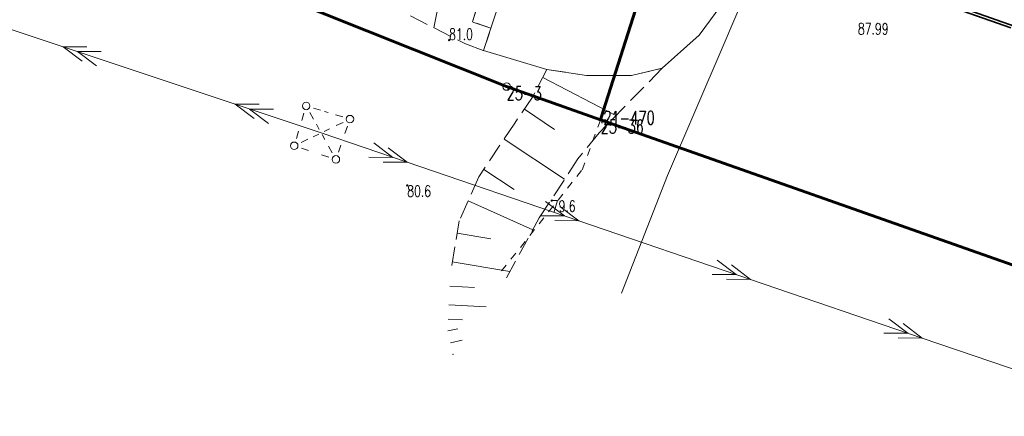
# Model space of a CAD drawing. Header units: metres. Extents: x 7505752 to 7507120, y 5839999 to 5840598.
# Tile 7 of 35: x 7506075 to 7506140, y 5840357 to 5840383. Entities that reach past the tile are written whole.
import ezdxf
from ezdxf.enums import TextEntityAlignment as Align

# ---------------------------------------------------------------- set-up
doc = ezdxf.new("R2010")
doc.units = ezdxf.units.M
doc.header["$MEASUREMENT"] = 0
for name, pattern in [('2_1', [0]), ('2_14', [1, -1]), ('2_OTKC', [1.5, 1, -0.5]), ('2_OTKM', [0]), ('2_OTRK', [1.75, 1.25, -0.5]), ('2_OTRKG', [1.75, 1.25, -0.5]), ('2_OTRU', [0]), ('2_OTWP', [0]), ('4_SUEP_A', [0]), ('GDE', [0]), ('GUZ', [1, 0.5, -0.5])]:
    doc.linetypes.add(name, pattern=pattern)
doc.layers.get('0').update_dxf_attribs({"color": 250, "linetype": 'CONTINUOUS', "lineweight": 100})
for name, color, linetype, lineweight in [('Dzialki', 7, 'GDE', 18), ('Numery_punktow', 7, 'CONTINUOUS', 9), ('OTK_L_2', 7, '2_OTKC', 18), ('OTK_L_7', 7, '2_OTKM', 35), ('OTO_L_0', 7, 'CONTINUOUS', 35), ('OTR_L_0', 7, '2_OTRU', 18), ('OTR_L_1', 7, '2_OTRK', 18), ('OTR_T_1', 7, 'CONTINUOUS', 18), ('Punkty', 7, 'CONTINUOUS', 18), ('SUEP_L_0', 1, '4_SUEP_A', 18), ('SUER_T_0', 1, 'CONTINUOUS', 18), ('SUP_T_2', 7, 'CONTINUOUS', 18)]:
    doc.layers.add(name, color=color, linetype=linetype, lineweight=lineweight)
doc.layers.add('OTW_L_0', color=7, linetype='2_OTWP', lineweight=18, true_color=0x59d9ff)
doc.layers.add('Uzytki', color=7, linetype='GUZ', lineweight=18, true_color=0x008000)
doc.styles.get("Standard").update_dxf_attribs({"font": 'Simplex.SHX', "width": 0.75})

# ---------------------------------------------------------------- blocks, each defined once
blk = doc.blocks.new('GRO')
at = {"linetype": 'Continuous'}
blk.add_circle((0, 0), 0.045, dxfattribs=at)
blk = doc.blocks.new('GRT')
at = {"linetype": 'Continuous'}
blk.add_circle((0, 0), 0.25, dxfattribs=at)
blk = doc.blocks.new('2_OTRN')
at = {"linetype": 'Continuous'}
blk.add_circle((0, 0), 0.045, dxfattribs=at)
blk = doc.blocks.new('4_SUPP')
at = {"linetype": 'Continuous'}
blk.add_circle((0, 0), 0.25, dxfattribs=at)

msp = doc.modelspace()

# ---------------------------------------------------------------- linework, layer by layer
at = {"layer": 'Dzialki', "color": 3, "lineweight": 60}
for p, q in [((7506106.97, 5840379.02), (7505946.58, 5840443.14)), ((7506125.22, 5840414.61), (7506113.37, 5840377.4)), ((7506113.19, 5840376.82), (7506106.97, 5840379.02)), ((7506113.37, 5840377.4), (7506113.19, 5840376.82)), ((7506113.19, 5840376.82), (7506254.11, 5840327.08))]:
    msp.add_line(p, q, dxfattribs=at)
at = {"layer": 'OTK_L_2', "linetype": '2_OTKC'}
for p, q in [((7506104.708, 5840383.301), (7506107.713, 5840392.693)), ((7506108.998, 5840392.082), (7506105.932, 5840382.889)), ((7506136.976, 5840384.267), (7506188.129, 5840366.342)), ((7506105.932, 5840382.889), (7506104.708, 5840383.301))]:
    msp.add_line(p, q, dxfattribs=at)
at = {"layer": 'OTK_L_7', "linetype": '2_OTKM'}
msp.add_line((7506140.326, 5840382.91), (7506124.224, 5840388.568), dxfattribs=at)
at = {"layer": 'OTO_L_0'}
msp.add_line((7506136.976, 5840384.267), (7506144.054, 5840381.786), dxfattribs=at)
at = {"layer": 'OTR_L_0', "linetype": '2_OTRU'}
for p, q in [((7506108.998, 5840392.082), (7506105.932, 5840382.889)), ((7506119.707, 5840382.416), (7506124.224, 5840388.568)), ((7506105.932, 5840382.889), (7506105.442, 5840381.396)), ((7506117.272, 5840380.228), (7506119.707, 5840382.416)), ((7506105.442, 5840381.396), (7506109.641, 5840380.155)), ((7506109.641, 5840380.155), (7506112.264, 5840379.743)), ((7506112.264, 5840379.743), (7506115.225, 5840379.744)), ((7506115.225, 5840379.744), (7506117.272, 5840380.228))]:
    msp.add_line(p, q, dxfattribs=at)
at = {"layer": 'OTR_L_1', "linetype": '2_1'}
for p, q in [((7506104.298, 5840393.389), (7506102.16, 5840382.903)), ((7506109.364, 5840379.622), (7506114.207, 5840377.098)), ((7506108.148, 5840377.532), (7506110.15, 5840376.168)), ((7506106.807, 5840375.541), (7506110.801, 5840372.878)), ((7506105.469, 5840373.535), (7506107.475, 5840372.197)), ((7506104.429, 5840371.445), (7506108.705, 5840369.541)), ((7506103.704, 5840369.316), (7506105.938, 5840368.939)), ((7506103.382, 5840367.411), (7506107.193, 5840366.767)), ((7506103.228, 5840365.803), (7506104.844, 5840365.715)), ((7506103.161, 5840364.569), (7506105.628, 5840364.435)), ((7506103.109, 5840363.627), (7506104.051, 5840363.576)), ((7506103.091, 5840362.838), (7506103.743, 5840362.982)), ((7506103.262, 5840362.063), (7506104.036, 5840362.234))]:
    msp.add_line(p, q, dxfattribs=at)
at = {"layer": 'OTR_L_1', "linetype": '2_OTRK'}
for p, q in [((7506104.708, 5840383.301), (7506107.713, 5840392.693)), ((7506100.615, 5840383.692), (7506104.249, 5840381.837)), ((7506105.932, 5840382.889), (7506104.708, 5840383.301)), ((7506105.442, 5840381.396), (7506105.932, 5840382.889)), ((7506104.249, 5840381.837), (7506105.442, 5840381.396)), ((7506109.641, 5840380.155), (7506112.264, 5840379.743)), ((7506112.264, 5840379.743), (7506115.225, 5840379.744)), ((7506117.272, 5840380.228), (7506113.091, 5840375.958)), ((7506115.225, 5840379.744), (7506117.272, 5840380.228)), ((7506113.091, 5840375.958), (7506111.683, 5840374.228)), ((7506109.13, 5840370.32), (7506111.683, 5840374.228)), ((7506106.968, 5840366.354), (7506109.13, 5840370.32))]:
    msp.add_line(p, q, dxfattribs=at)
at = {"layer": 'OTR_L_1', "linetype": '2_OTRKG'}
for p, q in [((7506109.641, 5840380.155), (7506108.684, 5840378.318)), ((7506108.684, 5840378.318), (7506107.506, 5840376.589)), ((7506107.506, 5840376.589), (7506105.14, 5840373.042)), ((7506105.14, 5840373.042), (7506103.841, 5840370.123)), ((7506103.841, 5840370.123), (7506103.284, 5840366.829))]:
    msp.add_line(p, q, dxfattribs=at)
at = {"layer": 'OTR_L_1', "linetype": '2_1'}
msp.add_point((7506103.433, 5840361.289), dxfattribs=at)
at = {"layer": 'OTW_L_0', "linetype": '2_OTWP'}
for p, q in [((7506121.304, 5840381.722), (7506124.224, 5840388.568)), ((7506117.625, 5840373.129), (7506121.304, 5840381.722)), ((7506114.577, 5840365.346), (7506117.625, 5840373.129))]:
    msp.add_line(p, q, dxfattribs=at)
at = {"layer": 'OTW_L_0', "linetype": '2_14'}
msp.add_line((7506140.326, 5840382.91), (7506124.224, 5840388.568), dxfattribs=at)
at = {"layer": 'SUEP_L_0', "linetype": '4_SUEP_A'}
for p, q in [((7506066.25, 5840385.444), (7506077.634, 5840381.646)), ((7506077.634, 5840381.646), (7506089.017, 5840377.849)), ((7506079.215, 5840381.646), (7506077.634, 5840381.646)), ((7506077.634, 5840381.646), (7506078.898, 5840380.697)), ((7506080.163, 5840381.329), (7506078.582, 5840381.33)), ((7506078.582, 5840381.33), (7506079.847, 5840380.381)), ((7506089.017, 5840377.849), (7506094.709, 5840375.95)), ((7506090.598, 5840377.848), (7506089.017, 5840377.849)), ((7506089.017, 5840377.849), (7506090.282, 5840376.9)), ((7506091.547, 5840377.532), (7506089.966, 5840377.532)), ((7506089.966, 5840377.532), (7506091.23, 5840376.583)), ((7506094.709, 5840375.95), (7506100.386, 5840374.01)), ((7506098.182, 5840375.291), (7506099.44, 5840374.333)), ((7506099.129, 5840374.968), (7506100.386, 5840374.01)), ((7506099.44, 5840374.333), (7506097.859, 5840374.345)), ((7506100.386, 5840374.01), (7506098.805, 5840374.022)), ((7506100.386, 5840374.01), (7506111.742, 5840370.129)), ((7506109.538, 5840371.411), (7506110.795, 5840370.453)), ((7506110.484, 5840371.087), (7506111.742, 5840370.129)), ((7506110.795, 5840370.453), (7506109.214, 5840370.465)), ((7506111.742, 5840370.129), (7506110.16, 5840370.141)), ((7506111.742, 5840370.129), (7506123.097, 5840366.249)), ((7506120.893, 5840367.53), (7506122.151, 5840366.572)), ((7506122.151, 5840366.572), (7506120.569, 5840366.584)), ((7506121.839, 5840367.207), (7506123.097, 5840366.249)), ((7506123.097, 5840366.249), (7506121.516, 5840366.261)), ((7506123.097, 5840366.249), (7506134.452, 5840362.368)), ((7506132.248, 5840363.65), (7506133.506, 5840362.692)), ((7506133.194, 5840363.327), (7506134.452, 5840362.368)), ((7506133.506, 5840362.692), (7506131.925, 5840362.704)), ((7506134.452, 5840362.368), (7506132.871, 5840362.38)), ((7506134.452, 5840362.368), (7506145.807, 5840358.488))]:
    msp.add_line(p, q, dxfattribs=at)
at = {"layer": 'SUP_T_2', "linetype": 'Continuous', "lineweight": 0}
for p, q in [((7506093.572, 5840377.254), (7506093.428, 5840376.775)), ((7506093.959, 5840377.296), (7506094.202, 5840376.859)), ((7506094.195, 5840377.589), (7506094.674, 5840377.445)), ((7506094.925, 5840377.37), (7506095.176, 5840377.295)), ((7506095.655, 5840377.151), (7506096.134, 5840377.007)), ((7506094.389, 5840376.521), (7506094.577, 5840376.183)), ((7506095.711, 5840376.431), (7506096.161, 5840376.647)), ((7506096.283, 5840375.919), (7506096.448, 5840376.391)), ((7506093.212, 5840376.055), (7506093.068, 5840375.576)), ((7506094.185, 5840375.701), (7506094.543, 5840375.872)), ((7506094.765, 5840375.845), (7506094.952, 5840375.508)), ((7506094.901, 5840376.044), (7506095.26, 5840376.215)), ((7506093.375, 5840375.313), (7506093.826, 5840375.529)), ((7506095.195, 5840375.071), (7506095.438, 5840374.633)), ((7506095.846, 5840374.668), (7506096.011, 5840375.14)), ((7506093.4, 5840374.942), (7506093.875, 5840374.787)), ((7506094.73, 5840374.507), (7506095.206, 5840374.352))]:
    msp.add_line(p, q, dxfattribs=at)
at = {"layer": 'Uzytki'}
for p, q in [((7506106.97, 5840379.02), (7505946.58, 5840443.14)), ((7506125.22, 5840414.61), (7506113.37, 5840377.4)), ((7506113.19, 5840376.82), (7506106.97, 5840379.02)), ((7506113.37, 5840377.4), (7506113.19, 5840376.82)), ((7506111.97, 5840373.51), (7506113.19, 5840376.82)), ((7506113.19, 5840376.82), (7506254.11, 5840327.08)), ((7506106.64, 5840366.81), (7506111.97, 5840373.51))]:
    msp.add_line(p, q, dxfattribs=at)

# ---------------------------------------------------------------- block references
at = {"layer": 'OTR_T_1'}
for p in [(7506103.177, 5840382.1), (7506100.4, 5840372.47), (7506109.962, 5840371.466)]:
    msp.add_blockref('2_OTRN', p, dxfattribs=at)
at = {"layer": 'Punkty'}
for name, p in [('GRT', (7506106.97, 5840379.02)), ('GRO', (7506113.37, 5840377.4)), ('GRO', (7506113.19, 5840376.82))]:
    msp.add_blockref(name, p, dxfattribs=at)
at = {"layer": 'SUP_T_2'}
for p in [(7506093.716, 5840377.733), (7506096.612, 5840376.863), (7506092.924, 5840375.097), (7506095.681, 5840374.196)]:
    msp.add_blockref('4_SUPP', p, dxfattribs=at)

# ---------------------------------------------------------------- texts
at = {"layer": 'Numery_punktow', "width": 0.7}
for s, p in [('25-3', (7506106.97, 5840379.02)), ('21-470', (7506113.37, 5840377.4)), ('25-36', (7506113.19, 5840376.82))]:
    msp.add_text(s, height=0.9, dxfattribs=at).set_placement(p, align=Align.TOP_LEFT)
at = {"layer": 'OTR_T_1', "lineweight": 9, "width": 0.7}
msp.add_text('81.0', height=0.75, rotation=0.40103, dxfattribs=at).set_placement((7506103.177, 5840382.1))
msp.add_text('80.6', height=0.75, dxfattribs=at).set_placement((7506100.4, 5840372.47), align=Align.TOP_LEFT)
msp.add_text('79.6', height=0.75, rotation=0.401, dxfattribs=at).set_placement((7506109.962, 5840371.466), align=Align.TOP_LEFT)
at = {"layer": 'SUER_T_0', "lineweight": 9, "width": 0.7}
msp.add_text('87.99', height=0.75, dxfattribs=at).set_placement((7506130.207, 5840383.216), align=Align.TOP_LEFT)

doc.saveas('drawing.dxf')
